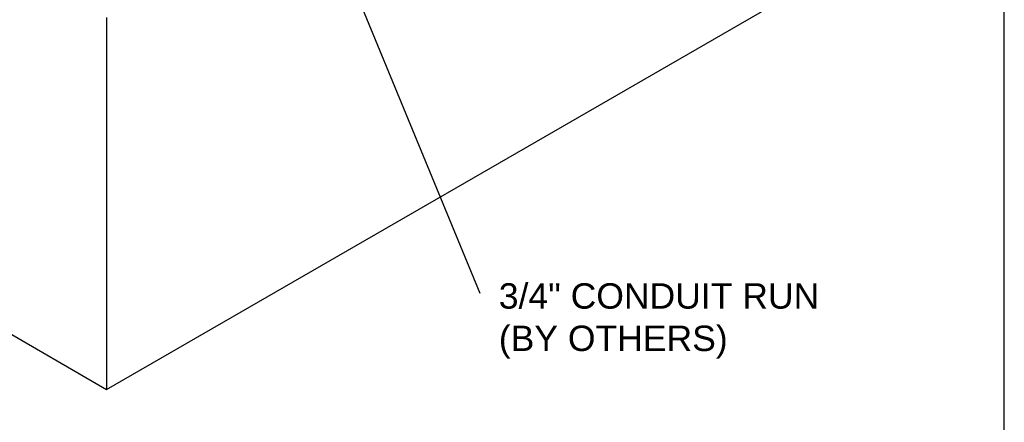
# Model space of a CAD drawing. Header units: inches. Extents: x 3.3 to 19.7, y 2 to 14.1.
# Tile 14 of 42: x 16.1 to 19.7, y 7.3 to 8.7. Entities that reach past the tile are written whole.
import ezdxf

# ---------------------------------------------------------------- set-up
doc = ezdxf.new("R2010")
doc.units = ezdxf.units.IN
doc.header["$MEASUREMENT"] = 0
doc.styles.add('Arial', font='arial.ttf', dxfattribs={"height": 0.09375})
doc.dimstyles.new('SLDDIMSTYLE2', dxfattribs={"dimtxt": 0.18, "dimasz": 0.15, "dimexe": 0, "dimexo": 0.0625, "dimgap": 0, "dimtad": 0, "dimtih": 1, "dimtoh": 1, "dimdec": 0, "dimrnd": 1e-09, "dimzin": 0, "dimdsep": 46, "dimtxsty": 'Standard', "dimsah": 1, "dimcen": 0.09, "dimadec": 0, "dimazin": 0, "dimtfac": 0.15, "dimtdec": 0, "dimtofl": 0, "dimtmove": 0, "dimatfit": 3, "dimfxl": 1, "dimfrac": 2, "dimtolj": 1, "dimtzin": 0, "dimarcsym": 0})

msp = doc.modelspace()

# ---------------------------------------------------------------- linework, layer by layer
msp.add_line((19.73199, 2.07502), (19.73199, 14.12325))
at = {"color": 7, "linetype": 'Continuous', "lineweight": 25}
for p, q in [((12.95721, 9.38222), (16.42185, 7.38213)), ((16.42185, 7.38213), (19.39153, 9.0965)), ((16.42185, 8.75385), (16.42185, 7.38213))]:
    msp.add_line(p, q, dxfattribs=at)

# ---------------------------------------------------------------- texts
at = {"color": 2, "linetype": 'Continuous', "insert": (17.86806, 7.77369), "char_height": 0.09375, "width": 1.733675, "attachment_point": 1, "style": 'Arial'}
msp.add_mtext('{3/4" CONDUIT RUN\\P(BY OTHERS)}', dxfattribs=at)

# ---------------------------------------------------------------- leaders
at = {"color": 7, "linetype": 'Continuous', "lineweight": 0}
msp.add_leader([(17.15344, 9.30037), (17.79772, 7.73722)], dimstyle='SLDDIMSTYLE2', dxfattribs=at)

doc.saveas('drawing.dxf')
